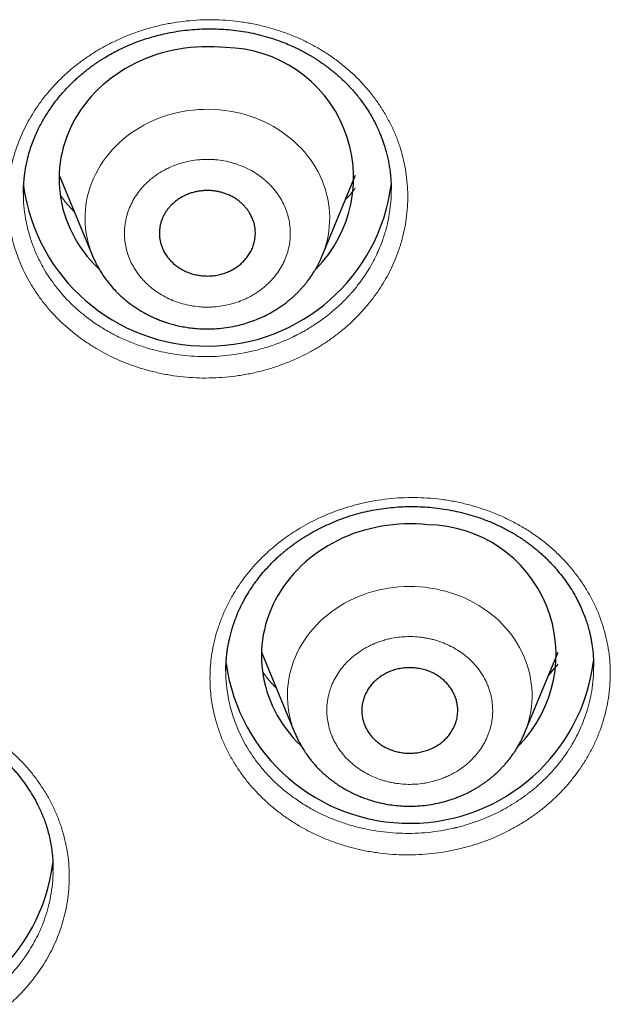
# Model space of a CAD drawing. Header units: millimetres. Extents: x 8 to 578, y 12 to 587.
# Tile 140 of 156: x 338 to 345, y 545 to 557. Entities that reach past the tile are written whole.
import ezdxf

# ---------------------------------------------------------------- set-up
doc = ezdxf.new("R2010")
doc.units = ezdxf.units.MM

msp = doc.modelspace()

# ---------------------------------------------------------------- linework, layer by layer
at = {"color": 7, "linetype": 'Continuous', "lineweight": 30}
for p, q in [((338.461, 555.055), (338.88, 554.043)), ((341.75, 554.043), (342.169, 555.055)), ((338.017, 554.825), (338.017, 554.838)), ((342.614, 554.874), (342.614, 554.871)), ((338.88, 554.043), (338.881, 554.041)), ((340.992, 549.087), (341.411, 548.075)), ((344.281, 548.075), (344.7, 549.087)), ((340.546, 548.85), (340.546, 548.855)), ((345.145, 548.916), (345.144, 548.906)), ((338.385, 546.375), (338.385, 546.368))]:
    msp.add_line(p, q, dxfattribs=at)
at = {"color": 252, "linetype": 'Continuous', "lineweight": 0}
msp.add_line((339.784, 554.079), (339.731, 554.209), dxfattribs=at)
at = {"color": 7, "linetype": 'Continuous', "lineweight": 30, "flags": 128}
for points in [[(340.541, 556.648), (340.469, 556.655), (340.396, 556.659), (340.323, 556.66), (340.25, 556.659), (340.178, 556.656), (340.105, 556.65), (340.033, 556.641), (339.961, 556.63), (339.89, 556.616), (339.82, 556.6), (339.75, 556.582), (339.681, 556.561), (339.613, 556.537), (339.546, 556.512), (339.48, 556.483), (339.416, 556.453), (339.353, 556.421), (339.292, 556.386), (339.232, 556.349), (339.173, 556.31), (339.117, 556.269), (339.062, 556.226), (339.009, 556.181), (338.959, 556.135), (338.91, 556.086), (338.864, 556.036), (338.82, 555.985), (338.778, 555.932), (338.738, 555.877), (338.701, 555.821), (338.666, 555.764), (338.634, 555.706), (338.605, 555.647), (338.578, 555.586), (338.554, 555.525), (338.532, 555.463), (338.514, 555.4), (338.498, 555.337), (338.485, 555.273), (338.474, 555.209), (338.467, 555.145), (338.462, 555.08), (338.461, 555.015), (338.462, 554.95), (338.466, 554.885), (338.473, 554.821), (338.482, 554.756), (338.495, 554.692), (338.51, 554.629), (338.528, 554.566), (338.549, 554.504), (338.573, 554.442), (338.599, 554.382), (338.628, 554.322), (338.659, 554.264), (338.693, 554.206), (338.73, 554.15), (338.769, 554.096), (338.81, 554.042), (338.854, 553.99), (338.9, 553.94), (338.948, 553.891), (338.961, 553.879)], [(343.072, 550.68), (342.999, 550.687), (342.927, 550.691), (342.854, 550.693), (342.781, 550.692), (342.708, 550.688), (342.636, 550.682), (342.564, 550.673), (342.492, 550.662), (342.421, 550.649), (342.35, 550.632), (342.28, 550.614), (342.211, 550.593), (342.143, 550.57), (342.077, 550.544), (342.011, 550.516), (341.947, 550.485), (341.884, 550.453), (341.822, 550.418), (341.762, 550.381), (341.704, 550.342), (341.647, 550.301), (341.593, 550.258), (341.54, 550.214), (341.489, 550.167), (341.441, 550.119), (341.394, 550.069), (341.35, 550.017), (341.308, 549.964), (341.269, 549.91), (341.232, 549.854), (341.197, 549.797), (341.165, 549.738), (341.135, 549.679), (341.109, 549.619), (341.084, 549.557), (341.063, 549.495), (341.044, 549.433), (341.028, 549.369), (341.015, 549.306), (341.005, 549.241), (340.997, 549.177), (340.993, 549.112), (340.991, 549.047), (340.992, 548.982), (340.996, 548.917), (341.003, 548.853), (341.013, 548.788), (341.025, 548.725), (341.041, 548.661), (341.059, 548.598), (341.079, 548.536), (341.103, 548.475), (341.129, 548.414), (341.158, 548.355), (341.19, 548.296), (341.224, 548.239), (341.26, 548.183), (341.299, 548.128), (341.341, 548.074), (341.384, 548.022), (341.43, 547.972), (341.479, 547.923), (341.491, 547.912)]]:
    msp.add_lwpolyline(points, dxfattribs=at)
at = {"color": 252, "linetype": 'Continuous', "lineweight": 0, "flags": 128}
for points in [[(341.75, 554.043), (341.759, 554.066), (341.78, 554.121), (341.797, 554.178), (341.812, 554.235), (341.824, 554.293), (341.834, 554.351), (341.84, 554.409), (341.844, 554.468), (341.845, 554.526), (341.843, 554.585), (341.838, 554.643), (341.83, 554.702), (341.82, 554.759), (341.807, 554.817), (341.791, 554.874), (341.772, 554.93), (341.75, 554.985), (341.726, 555.04), (341.7, 555.094), (341.67, 555.146), (341.639, 555.198), (341.604, 555.248), (341.568, 555.296), (341.529, 555.344), (341.488, 555.389), (341.444, 555.434), (341.399, 555.476), (341.352, 555.517), (341.302, 555.555), (341.251, 555.592), (341.198, 555.627), (341.144, 555.66), (341.088, 555.691), (341.03, 555.719), (340.971, 555.745), (340.911, 555.769), (340.85, 555.791), (340.788, 555.81), (340.725, 555.827), (340.661, 555.842), (340.597, 555.854), (340.532, 555.863), (340.466, 555.87), (340.401, 555.875), (340.335, 555.877), (340.269, 555.876), (340.203, 555.873), (340.138, 555.868), (340.073, 555.86), (340.008, 555.849), (339.944, 555.836), (339.88, 555.821), (339.818, 555.803), (339.756, 555.783), (339.695, 555.76), (339.636, 555.735), (339.577, 555.708), (339.52, 555.679), (339.465, 555.647), (339.411, 555.613), (339.359, 555.578), (339.308, 555.54), (339.26, 555.5), (339.213, 555.459), (339.169, 555.416), (339.126, 555.371), (339.086, 555.325), (339.048, 555.277), (339.012, 555.228), (338.979, 555.177), (338.948, 555.125), (338.92, 555.072), (338.894, 555.018), (338.871, 554.963), (338.851, 554.907), (338.833, 554.851), (338.818, 554.794), (338.806, 554.736), (338.797, 554.678), (338.791, 554.62), (338.787, 554.561), (338.786, 554.503), (338.788, 554.444), (338.793, 554.385), (338.8, 554.327), (338.811, 554.269), (338.824, 554.212), (338.84, 554.155), (338.859, 554.099), (338.88, 554.043), (338.88, 554.043)], [(344.281, 548.074), (344.298, 548.119), (344.317, 548.175), (344.334, 548.232), (344.348, 548.289), (344.359, 548.347), (344.367, 548.405), (344.372, 548.464), (344.375, 548.522), (344.375, 548.581), (344.372, 548.64), (344.366, 548.698), (344.357, 548.756), (344.346, 548.814), (344.331, 548.871), (344.314, 548.928), (344.294, 548.984), (344.272, 549.039), (344.247, 549.093), (344.219, 549.146), (344.189, 549.198), (344.156, 549.249), (344.121, 549.299), (344.084, 549.347), (344.044, 549.394), (344.002, 549.439), (343.958, 549.482), (343.912, 549.524), (343.863, 549.564), (343.813, 549.602), (343.761, 549.638), (343.708, 549.672), (343.653, 549.704), (343.596, 549.734), (343.538, 549.762), (343.479, 549.787), (343.418, 549.81), (343.357, 549.831), (343.294, 549.849), (343.231, 549.865), (343.167, 549.879), (343.102, 549.89), (343.037, 549.899), (342.972, 549.905), (342.906, 549.908), (342.84, 549.909), (342.774, 549.908), (342.709, 549.904), (342.643, 549.897), (342.578, 549.888), (342.514, 549.877), (342.45, 549.863), (342.387, 549.846), (342.324, 549.828), (342.263, 549.806), (342.203, 549.783), (342.144, 549.757), (342.086, 549.729), (342.029, 549.699), (341.975, 549.667), (341.921, 549.632), (341.87, 549.596), (341.82, 549.557), (341.772, 549.517), (341.726, 549.475), (341.682, 549.431), (341.641, 549.386), (341.601, 549.339), (341.564, 549.29), (341.53, 549.24), (341.497, 549.189), (341.468, 549.137), (341.44, 549.084), (341.416, 549.029), (341.394, 548.974), (341.374, 548.918), (341.358, 548.861), (341.344, 548.804), (341.333, 548.746), (341.325, 548.688), (341.319, 548.629), (341.317, 548.571), (341.317, 548.512), (341.32, 548.454), (341.326, 548.395), (341.335, 548.337), (341.346, 548.279), (341.36, 548.222), (341.36, 548.222)]]:
    msp.add_lwpolyline(points, dxfattribs=at)
at = {"color": 7, "linetype": 'Continuous', "lineweight": 30}
for centre, radius, start, end in [((340.521, 555.025), 1.623, 315.1103, 89.2946), ((340.315, 555.234), 2.319, 187.8506, 352.5716), ((343.052, 549.058), 1.623, 315.0746, 89.2948), ((342.845, 549.266), 2.318, 187.8969, 352.7978), ((336.086, 546.747), 2.318, 187.7279, 352.6173)]:
    msp.add_arc(centre, radius, start, end, dxfattribs=at)
at = {"color": 252, "linetype": 'Continuous', "lineweight": 0}
msp.add_arc((342.571, 548.556), 1.256, 195.3992, 202.5371, dxfattribs=at)
for points, knots in [([(342.537, 555.82), (342.561, 555.777), (342.61, 555.69), (342.671, 555.554), (342.722, 555.416), (342.763, 555.275), (342.793, 555.13), (342.813, 554.984), (342.822, 554.837), (342.821, 554.691), (342.809, 554.545), (342.786, 554.399), (342.753, 554.255), (342.711, 554.118), (342.662, 553.991), (342.609, 553.873), (342.549, 553.759), (342.482, 553.649), (342.408, 553.542), (342.327, 553.438), (342.24, 553.337), (342.146, 553.241), (342.046, 553.15), (341.942, 553.065), (341.833, 552.985), (341.72, 552.911), (341.602, 552.843), (341.472, 552.777), (341.331, 552.715), (341.178, 552.658), (341.023, 552.611), (340.865, 552.573), (340.705, 552.545), (340.543, 552.526), (340.379, 552.516), (340.215, 552.516), (340.053, 552.525), (339.891, 552.544), (339.731, 552.573), (339.581, 552.609), (339.441, 552.651), (339.311, 552.697), (339.184, 552.75), (339.06, 552.81), (338.941, 552.875), (338.826, 552.946), (338.71, 553.028), (338.593, 553.12), (338.478, 553.223), (338.371, 553.333), (338.273, 553.449), (338.183, 553.571), (338.105, 553.693), (338.04, 553.813), (337.985, 553.929), (337.938, 554.047), (337.899, 554.166), (337.867, 554.288), (337.843, 554.412), (337.826, 554.544), (337.817, 554.683), (337.819, 554.83), (337.831, 554.976), (337.854, 555.122), (337.887, 555.265), (337.929, 555.4), (337.977, 555.525), (338.03, 555.642), (338.09, 555.755), (338.157, 555.865), (338.231, 555.972), (338.312, 556.076), (338.4, 556.176), (338.493, 556.271), (338.591, 556.36), (338.694, 556.445), (338.803, 556.524), (338.917, 556.599), (339.036, 556.668), (339.167, 556.734), (339.307, 556.796), (339.458, 556.852), (339.613, 556.9), (339.771, 556.938), (339.933, 556.967), (340.097, 556.987), (340.262, 556.997), (340.425, 556.998), (340.588, 556.989), (340.749, 556.97), (340.91, 556.942), (341.069, 556.904), (341.224, 556.857), (341.376, 556.802), (341.522, 556.737), (341.662, 556.665), (341.797, 556.584), (341.926, 556.495), (342.049, 556.398), (342.164, 556.295), (342.27, 556.185), (342.368, 556.069), (342.458, 555.948), (342.51, 555.863), (342.537, 555.82)], [0, 0, 0, 0, 0.010435, 0.020812, 0.031167, 0.041536, 0.051956, 0.062465, 0.072897, 0.083266, 0.093611, 0.103978, 0.11441, 0.124955, 0.133987, 0.142933, 0.151824, 0.160691, 0.169565, 0.178478, 0.187461, 0.196567, 0.205566, 0.214486, 0.223357, 0.232209, 0.24107, 0.249968, 0.260551, 0.271013, 0.281396, 0.291738, 0.30208, 0.31246, 0.322955, 0.333364, 0.343727, 0.354082, 0.364469, 0.37493, 0.38381, 0.392714, 0.40167, 0.410654, 0.419574, 0.428475, 0.437388, 0.4479, 0.458306, 0.468661, 0.479023, 0.489449, 0.5, 0.509043, 0.517994, 0.526888, 0.535762, 0.544652, 0.553591, 0.562614, 0.572998, 0.583385, 0.593824, 0.604293, 0.614694, 0.625069, 0.634014, 0.642912, 0.651787, 0.660663, 0.669565, 0.678517, 0.687542, 0.696434, 0.705297, 0.714155, 0.723033, 0.731956, 0.740948, 0.750037, 0.76043, 0.770772, 0.781108, 0.791484, 0.801946, 0.81254, 0.823037, 0.833437, 0.843788, 0.854142, 0.864545, 0.875044, 0.885598, 0.896038, 0.906409, 0.916755, 0.927117, 0.937535, 0.948043, 0.958463, 0.968833, 0.979189, 0.989566, 1, 1, 1, 1]), ([(339.397, 553.898), (339.407, 553.881), (339.428, 553.847), (339.464, 553.799), (339.502, 553.752), (339.544, 553.708), (339.589, 553.666), (339.648, 553.619), (339.721, 553.568), (339.81, 553.518), (339.905, 553.476), (340.005, 553.444), (340.108, 553.42), (340.195, 553.408), (340.265, 553.403), (340.318, 553.402), (340.371, 553.404), (340.439, 553.409), (340.521, 553.42), (340.616, 553.441), (340.708, 553.47), (340.787, 553.503), (340.853, 553.536), (340.908, 553.568), (340.96, 553.602), (341.01, 553.64), (341.057, 553.68), (341.11, 553.732), (341.167, 553.797), (341.223, 553.877), (341.27, 553.961), (341.307, 554.05), (341.333, 554.142), (341.347, 554.22), (341.352, 554.282), (341.353, 554.329), (341.351, 554.376), (341.346, 554.437), (341.333, 554.51), (341.31, 554.594), (341.277, 554.677), (341.24, 554.747), (341.203, 554.806), (341.167, 554.855), (341.129, 554.901), (341.087, 554.945), (341.041, 554.987), (340.983, 555.035), (340.91, 555.086), (340.821, 555.136), (340.725, 555.177), (340.626, 555.21), (340.523, 555.234), (340.436, 555.246), (340.366, 555.25), (340.313, 555.251), (340.26, 555.25), (340.192, 555.245), (340.11, 555.234), (340.015, 555.213), (339.923, 555.184), (339.844, 555.151), (339.777, 555.117), (339.723, 555.086), (339.671, 555.051), (339.621, 555.014), (339.574, 554.974), (339.521, 554.922), (339.464, 554.857), (339.407, 554.777), (339.361, 554.692), (339.324, 554.603), (339.297, 554.512), (339.284, 554.434), (339.279, 554.372), (339.278, 554.325), (339.279, 554.277), (339.285, 554.217), (339.297, 554.143), (339.321, 554.059), (339.353, 553.977), (339.382, 553.925), (339.397, 553.898)], [0, 0, 0, 0, 0.010056, 0.020036, 0.029981, 0.03993, 0.049924, 0.060002, 0.076307, 0.09246, 0.108634, 0.125, 0.141305, 0.157458, 0.165534, 0.173637, 0.181788, 0.190009, 0.205043, 0.219963, 0.234904, 0.249999, 0.260044, 0.270017, 0.27996, 0.289912, 0.299912, 0.310002, 0.326307, 0.34246, 0.358634, 0.375, 0.391305, 0.407458, 0.415534, 0.423637, 0.431788, 0.440009, 0.455043, 0.469963, 0.484904, 0.499999, 0.510044, 0.520017, 0.52996, 0.539912, 0.549912, 0.560002, 0.576307, 0.59246, 0.608634, 0.625, 0.641305, 0.657458, 0.665534, 0.673637, 0.681788, 0.690009, 0.705043, 0.719963, 0.734904, 0.749999, 0.760044, 0.770017, 0.77996, 0.789912, 0.799912, 0.810002, 0.826307, 0.84246, 0.858634, 0.875, 0.891305, 0.907458, 0.915534, 0.923637, 0.931788, 0.940009, 0.955059, 0.969984, 0.98492, 1, 1, 1, 1]), ([(342.614, 554.871), (342.615, 554.856), (342.616, 554.794), (342.608, 554.691), (342.591, 554.564), (342.573, 554.473), (342.558, 554.412), (342.55, 554.38), (342.541, 554.349), (342.531, 554.317), (342.521, 554.285), (342.505, 554.235), (342.478, 554.166), (342.439, 554.075), (342.392, 553.978), (342.337, 553.881), (342.275, 553.785), (342.225, 553.715), (342.188, 553.667), (342.168, 553.642), (342.147, 553.617), (342.126, 553.592), (342.104, 553.567), (342.06, 553.518), (341.994, 553.451), (341.905, 553.37), (341.819, 553.299), (341.738, 553.238), (341.663, 553.187), (341.595, 553.144), (341.536, 553.109), (341.478, 553.077), (341.438, 553.057), (341.413, 553.044), (341.407, 553.041), (341.4, 553.038), (341.394, 553.035), (341.388, 553.032), (341.336, 553.007), (341.237, 552.963), (341.086, 552.908), (340.933, 552.864), (340.778, 552.829), (340.621, 552.804), (340.464, 552.788), (340.308, 552.783), (340.152, 552.787), (339.999, 552.8), (339.848, 552.822), (339.7, 552.853), (339.546, 552.895), (339.388, 552.949), (339.227, 553.018), (339.075, 553.097), (338.93, 553.186), (338.803, 553.278), (338.691, 553.371), (338.593, 553.463), (338.502, 553.56), (338.419, 553.661), (338.343, 553.765), (338.269, 553.883), (338.199, 554.016), (338.135, 554.164), (338.084, 554.316), (338.047, 554.473), (338.024, 554.632), (338.014, 554.749), (338.016, 554.814), (338.017, 554.825)], [0, 0, 0, 0, 0.0070023, 0.0287925, 0.0473957, 0.0662713, 0.0712607, 0.0762687, 0.0812955, 0.0863409, 0.091405, 0.0964879, 0.1102742, 0.1252705, 0.1414768, 0.158893, 0.1752206, 0.1924851, 0.1971621, 0.2019035, 0.2067091, 0.2115791, 0.2165133, 0.2215118, 0.2403328, 0.25775, 0.2737631, 0.2883722, 0.3015771, 0.3126349, 0.3224694, 0.3310806, 0.340574, 0.3416593, 0.3427082, 0.3437204, 0.3446961, 0.3456353, 0.3465378, 0.369068, 0.3914515, 0.4136884, 0.4357788, 0.4577226, 0.4795199, 0.5011706, 0.5226749, 0.5440326, 0.565244, 0.5863088, 0.6072273, 0.6321342, 0.6568304, 0.681316, 0.7055908, 0.729655, 0.7495491, 0.769297, 0.7888986, 0.8083541, 0.8276633, 0.8468265, 0.8713286, 0.8959069, 0.9205614, 0.9452921, 0.9700992, 0.9949826, 1, 1, 1, 1]), ([(342.041, 554.745), (342.051, 554.756), (342.096, 554.802), (342.135, 554.853), (342.165, 554.893)], [0, 0, 0, 0, 0.217301, 1, 1, 1, 1]), ([(338.476, 554.804), (338.515, 554.751), (338.568, 554.678), (338.633, 554.614), (338.651, 554.596)], [0, 0, 0, 0, 0.724152, 1, 1, 1, 1]), ([(345.281, 549.349), (345.293, 549.301), (345.317, 549.206), (345.34, 549.062), (345.352, 548.917), (345.354, 548.771), (345.345, 548.624), (345.325, 548.478), (345.295, 548.333), (345.255, 548.191), (345.204, 548.052), (345.144, 547.915), (345.072, 547.782), (344.995, 547.659), (344.914, 547.545), (344.831, 547.442), (344.743, 547.344), (344.648, 547.251), (344.548, 547.163), (344.443, 547.08), (344.331, 547.001), (344.214, 546.927), (344.093, 546.86), (343.97, 546.799), (343.843, 546.745), (343.714, 546.698), (343.581, 546.657), (343.438, 546.62), (343.285, 546.59), (343.122, 546.567), (342.959, 546.555), (342.796, 546.552), (342.633, 546.558), (342.471, 546.574), (342.31, 546.599), (342.151, 546.634), (341.996, 546.678), (341.845, 546.731), (341.697, 546.793), (341.561, 546.86), (341.437, 546.93), (341.323, 547.003), (341.214, 547.082), (341.11, 547.166), (341.012, 547.254), (340.92, 547.348), (340.829, 547.452), (340.74, 547.566), (340.656, 547.691), (340.582, 547.821), (340.518, 547.954), (340.463, 548.092), (340.421, 548.227), (340.389, 548.357), (340.367, 548.482), (340.353, 548.606), (340.347, 548.73), (340.349, 548.855), (340.359, 548.981), (340.378, 549.113), (340.407, 549.25), (340.447, 549.392), (340.499, 549.531), (340.56, 549.668), (340.631, 549.8), (340.707, 549.922), (340.787, 550.033), (340.87, 550.135), (340.958, 550.232), (341.052, 550.325), (341.153, 550.413), (341.259, 550.497), (341.37, 550.575), (341.486, 550.647), (341.605, 550.713), (341.727, 550.773), (341.854, 550.828), (341.984, 550.875), (342.118, 550.917), (342.262, 550.954), (342.415, 550.984), (342.576, 551.007), (342.739, 551.02), (342.902, 551.023), (343.066, 551.017), (343.231, 551.001), (343.393, 550.976), (343.552, 550.942), (343.707, 550.898), (343.858, 550.846), (344.006, 550.784), (344.149, 550.714), (344.288, 550.635), (344.419, 550.549), (344.543, 550.456), (344.66, 550.355), (344.768, 550.248), (344.87, 550.134), (344.963, 550.014), (345.046, 549.889), (345.12, 549.76), (345.184, 549.627), (345.239, 549.49), (345.267, 549.396), (345.281, 549.349)], [0, 0, 0, 0, 0.010435, 0.020813, 0.031168, 0.041536, 0.051956, 0.062465, 0.072902, 0.083272, 0.093618, 0.103983, 0.114413, 0.124955, 0.133994, 0.142945, 0.151838, 0.160704, 0.169576, 0.178484, 0.187461, 0.196572, 0.205573, 0.214495, 0.223366, 0.232216, 0.241074, 0.249968, 0.260549, 0.27101, 0.281392, 0.291735, 0.302078, 0.31246, 0.322948, 0.333353, 0.343714, 0.35407, 0.364461, 0.37493, 0.383807, 0.39271, 0.401668, 0.410653, 0.419572, 0.428473, 0.437389, 0.4479, 0.458306, 0.46866, 0.479021, 0.489448, 0.5, 0.509042, 0.517992, 0.526887, 0.535762, 0.544652, 0.553592, 0.562614, 0.572996, 0.583384, 0.593824, 0.60429, 0.614691, 0.625069, 0.634007, 0.642901, 0.651774, 0.660651, 0.669556, 0.678512, 0.687542, 0.696432, 0.705294, 0.714152, 0.72303, 0.731953, 0.740947, 0.750037, 0.760435, 0.77078, 0.781117, 0.791492, 0.801951, 0.81254, 0.823044, 0.833448, 0.843801, 0.854154, 0.864553, 0.875044, 0.885601, 0.896044, 0.906416, 0.916762, 0.927122, 0.937535, 0.948043, 0.958464, 0.968834, 0.97919, 0.989567, 1, 1, 1, 1]), ([(341.839, 548.139), (341.844, 548.12), (341.855, 548.083), (341.877, 548.028), (341.902, 547.975), (341.931, 547.923), (341.964, 547.872), (342.007, 547.814), (342.064, 547.749), (342.138, 547.681), (342.219, 547.621), (342.307, 547.568), (342.401, 547.523), (342.482, 547.493), (342.549, 547.473), (342.6, 547.461), (342.652, 547.451), (342.719, 547.441), (342.802, 547.434), (342.9, 547.435), (342.997, 547.443), (343.082, 547.458), (343.156, 547.477), (343.217, 547.496), (343.277, 547.518), (343.335, 547.544), (343.392, 547.573), (343.458, 547.612), (343.531, 547.663), (343.607, 547.728), (343.675, 547.801), (343.734, 547.879), (343.785, 547.962), (343.818, 548.035), (343.84, 548.094), (343.854, 548.14), (343.865, 548.186), (343.876, 548.246), (343.884, 548.32), (343.883, 548.407), (343.873, 548.494), (343.857, 548.57), (343.836, 548.635), (343.815, 548.69), (343.79, 548.743), (343.761, 548.795), (343.728, 548.846), (343.685, 548.904), (343.627, 548.969), (343.554, 549.037), (343.472, 549.097), (343.384, 549.15), (343.291, 549.195), (343.21, 549.226), (343.143, 549.245), (343.092, 549.257), (343.04, 549.267), (342.973, 549.277), (342.89, 549.284), (342.792, 549.283), (342.695, 549.275), (342.609, 549.26), (342.536, 549.241), (342.474, 549.222), (342.415, 549.2), (342.356, 549.174), (342.3, 549.145), (342.234, 549.106), (342.161, 549.055), (342.085, 548.99), (342.017, 548.917), (341.958, 548.839), (341.907, 548.756), (341.873, 548.683), (341.852, 548.624), (341.838, 548.578), (341.827, 548.532), (341.816, 548.472), (341.808, 548.398), (341.809, 548.311), (341.818, 548.224), (341.832, 548.168), (341.839, 548.139)], [0, 0, 0, 0, 0.010056, 0.020036, 0.029981, 0.03993, 0.049924, 0.060002, 0.076307, 0.09246, 0.108634, 0.125, 0.141305, 0.157458, 0.165534, 0.173637, 0.181788, 0.190009, 0.205043, 0.219963, 0.234904, 0.249999, 0.260044, 0.270017, 0.27996, 0.289912, 0.299912, 0.310002, 0.326307, 0.34246, 0.358634, 0.375, 0.391305, 0.407458, 0.415534, 0.423637, 0.431788, 0.440009, 0.455043, 0.469963, 0.484904, 0.499999, 0.510044, 0.520017, 0.52996, 0.539912, 0.549912, 0.560002, 0.576307, 0.59246, 0.608634, 0.625, 0.641305, 0.657458, 0.665534, 0.673637, 0.681788, 0.690009, 0.705043, 0.719963, 0.734904, 0.749999, 0.760044, 0.770017, 0.77996, 0.789912, 0.799912, 0.810002, 0.826307, 0.84246, 0.858634, 0.875, 0.891305, 0.907458, 0.915534, 0.923637, 0.931788, 0.940009, 0.955059, 0.969984, 0.98492, 1, 1, 1, 1]), ([(344.58, 548.798), (344.595, 548.814), (344.627, 548.85), (344.665, 548.896), (344.689, 548.926), (344.696, 548.936)], [0, 0, 0, 0, 0.363655, 0.786497, 1, 1, 1, 1]), ([(345.144, 548.906), (345.144, 548.87), (345.144, 548.781), (345.129, 548.646), (345.103, 548.503), (345.068, 548.368), (345.024, 548.24), (344.974, 548.12), (344.932, 548.035), (344.901, 547.979), (344.885, 547.95), (344.868, 547.921), (344.85, 547.892), (344.832, 547.864), (344.802, 547.819), (344.759, 547.757), (344.696, 547.677), (344.624, 547.593), (344.546, 547.511), (344.461, 547.43), (344.393, 547.373), (344.345, 547.335), (344.319, 547.315), (344.292, 547.295), (344.264, 547.275), (344.236, 547.255), (344.181, 547.217), (344.099, 547.166), (343.991, 547.106), (343.889, 547.056), (343.794, 547.014), (343.708, 546.98), (343.631, 546.953), (343.564, 546.932), (343.5, 546.913), (343.455, 546.901), (343.428, 546.895), (343.421, 546.893), (343.414, 546.891), (343.407, 546.89), (343.401, 546.888), (343.344, 546.875), (343.235, 546.854), (343.075, 546.832), (342.915, 546.822), (342.755, 546.821), (342.597, 546.83), (342.441, 546.848), (342.288, 546.876), (342.138, 546.913), (341.993, 546.959), (341.853, 547.012), (341.717, 547.074), (341.58, 547.147), (341.441, 547.234), (341.304, 547.335), (341.177, 547.444), (341.061, 547.561), (340.962, 547.678), (340.878, 547.792), (340.808, 547.902), (340.746, 548.016), (340.693, 548.131), (340.647, 548.249), (340.607, 548.379), (340.573, 548.524), (340.553, 548.682), (340.544, 548.791), (340.546, 548.847), (340.546, 548.85)], [0, 0, 0, 0, 0.0167969, 0.0415274, 0.0625625, 0.0839838, 0.1057914, 0.1244094, 0.1433001, 0.1482934, 0.1533054, 0.1583362, 0.1633856, 0.1684538, 0.1735407, 0.187338, 0.2023462, 0.2185654, 0.2359955, 0.252336, 0.2696143, 0.2742951, 0.2790402, 0.2838496, 0.2887235, 0.2936616, 0.2986641, 0.3175001, 0.3349311, 0.350957, 0.3655777, 0.3787932, 0.3898597, 0.3997021, 0.4083201, 0.417821, 0.4189073, 0.4199569, 0.42097, 0.4219464, 0.4228863, 0.4237896, 0.4463377, 0.468739, 0.4909937, 0.5131016, 0.5350629, 0.5568775, 0.5785455, 0.6000668, 0.6214416, 0.6426698, 0.6637514, 0.6846865, 0.7096133, 0.7343292, 0.7588342, 0.7831284, 0.8072117, 0.8271217, 0.8468852, 0.8665025, 0.8859734, 0.905298, 0.9244764, 0.9491664, 0.9739129, 0.998716, 1, 1, 1, 1]), ([(341.005, 548.845), (341.028, 548.812), (341.079, 548.738), (341.143, 548.673), (341.179, 548.637)], [0, 0, 0, 0, 0.441731, 1, 1, 1, 1]), ([(338.542, 546.703), (338.552, 546.655), (338.571, 546.559), (338.586, 546.413), (338.591, 546.267), (338.584, 546.12), (338.567, 545.974), (338.54, 545.836), (338.506, 545.707), (338.467, 545.586), (338.42, 545.469), (338.366, 545.354), (338.304, 545.241), (338.235, 545.132), (338.159, 545.026), (338.077, 544.923), (337.988, 544.824), (337.894, 544.731), (337.795, 544.643), (337.69, 544.561), (337.58, 544.484), (337.465, 544.411), (337.344, 544.344), (337.22, 544.283), (337.093, 544.229), (336.963, 544.182), (336.832, 544.141), (336.698, 544.107), (336.561, 544.08), (336.421, 544.059), (336.28, 544.045), (336.14, 544.038), (336, 544.039), (335.862, 544.046), (335.724, 544.06), (335.578, 544.083), (335.426, 544.115), (335.269, 544.157), (335.116, 544.209), (334.969, 544.269), (334.825, 544.338), (334.694, 544.412), (334.574, 544.488), (334.465, 544.566), (334.36, 544.65), (334.261, 544.739), (334.168, 544.832), (334.081, 544.93), (333.996, 545.038), (333.914, 545.156), (333.837, 545.285), (333.771, 545.418), (333.714, 545.554), (333.667, 545.694), (333.633, 545.83), (333.608, 545.962), (333.593, 546.086), (333.586, 546.211), (333.587, 546.335), (333.596, 546.46), (333.612, 546.584), (333.638, 546.715), (333.674, 546.85), (333.723, 546.99), (333.782, 547.126), (333.85, 547.259), (333.928, 547.388), (334.011, 547.505), (334.096, 547.612), (334.184, 547.709), (334.277, 547.802), (334.376, 547.89), (334.481, 547.973), (334.592, 548.051), (334.708, 548.124), (334.827, 548.19), (334.948, 548.25), (335.074, 548.304), (335.203, 548.352), (335.336, 548.393), (335.472, 548.428), (335.611, 548.456), (335.75, 548.477), (335.888, 548.491), (336.027, 548.498), (336.167, 548.498), (336.307, 548.491), (336.447, 548.477), (336.595, 548.454), (336.747, 548.423), (336.903, 548.38), (337.056, 548.329), (337.204, 548.269), (337.348, 548.2), (337.488, 548.122), (337.621, 548.037), (337.747, 547.944), (337.866, 547.845), (337.977, 547.739), (338.08, 547.626), (338.175, 547.507), (338.261, 547.383), (338.338, 547.254), (338.404, 547.122), (338.461, 546.985), (338.508, 546.846), (338.531, 546.751), (338.542, 546.703)], [0, 0, 0, 0, 0.010509, 0.020953, 0.031365, 0.04178, 0.052231, 0.062755, 0.071755, 0.080688, 0.089578, 0.098452, 0.107334, 0.116251, 0.125229, 0.134309, 0.143289, 0.152198, 0.161065, 0.169921, 0.178795, 0.187715, 0.196861, 0.205884, 0.214815, 0.223683, 0.232518, 0.241348, 0.250201, 0.259325, 0.268337, 0.277265, 0.286136, 0.294978, 0.303816, 0.312676, 0.323221, 0.333653, 0.344015, 0.354352, 0.364707, 0.375126, 0.384018, 0.392921, 0.401866, 0.410846, 0.419769, 0.428663, 0.437565, 0.448098, 0.458509, 0.468856, 0.479204, 0.489617, 0.500158, 0.509187, 0.518123, 0.527006, 0.535872, 0.544761, 0.553709, 0.562751, 0.573112, 0.583495, 0.593952, 0.604389, 0.614785, 0.625186, 0.634065, 0.642916, 0.651763, 0.660633, 0.669551, 0.678545, 0.68764, 0.696486, 0.705315, 0.714153, 0.723024, 0.731957, 0.740978, 0.750116, 0.759004, 0.767857, 0.776704, 0.785574, 0.794494, 0.803494, 0.812602, 0.823053, 0.83343, 0.843779, 0.854142, 0.864563, 0.875085, 0.885572, 0.895979, 0.906343, 0.916703, 0.927096, 0.937554, 0.948025, 0.958427, 0.968793, 0.979156, 0.989548, 1, 1, 1, 1]), ([(338.385, 546.368), (338.385, 546.349), (338.387, 546.278), (338.375, 546.154), (338.352, 546.004), (338.317, 545.864), (338.275, 545.731), (338.224, 545.607), (338.167, 545.491), (338.109, 545.388), (338.064, 545.319), (338.038, 545.281), (338.031, 545.271), (338.023, 545.261), (338.016, 545.25), (338.009, 545.24), (338.001, 545.23), (337.992, 545.218), (337.978, 545.2), (337.956, 545.172), (337.924, 545.132), (337.878, 545.079), (337.818, 545.015), (337.745, 544.943), (337.66, 544.868), (337.566, 544.793), (337.464, 544.72), (337.347, 544.646), (337.227, 544.58), (337.106, 544.523), (336.988, 544.474), (336.876, 544.434), (336.772, 544.403), (336.703, 544.385), (336.655, 544.373), (336.63, 544.368), (336.604, 544.362), (336.578, 544.357), (336.552, 544.352), (336.48, 544.339), (336.362, 544.322), (336.197, 544.309), (336.033, 544.307), (335.87, 544.314), (335.71, 544.332), (335.554, 544.36), (335.401, 544.397), (335.253, 544.443), (335.11, 544.497), (334.972, 544.559), (334.841, 544.629), (334.709, 544.71), (334.576, 544.804), (334.447, 544.912), (334.328, 545.028), (334.221, 545.149), (334.138, 545.261), (334.073, 545.359), (334.024, 545.442), (333.98, 545.526), (333.941, 545.612), (333.906, 545.698), (333.875, 545.785), (333.849, 545.872), (333.822, 545.982), (333.8, 546.117), (333.786, 546.246), (333.788, 546.324), (333.788, 546.347)], [0, 0, 0, 0, 0.008873, 0.033171, 0.057942, 0.078948, 0.100282, 0.121946, 0.140398, 0.159083, 0.175717, 0.177596, 0.179477, 0.18136, 0.183245, 0.185133, 0.187023, 0.188915, 0.192073, 0.196896, 0.20488, 0.21526, 0.228037, 0.24321, 0.260779, 0.277251, 0.295386, 0.315185, 0.336647, 0.353759, 0.371798, 0.390765, 0.403792, 0.417223, 0.420808, 0.42442, 0.428061, 0.431729, 0.435424, 0.439148, 0.462248, 0.485153, 0.507863, 0.530377, 0.552695, 0.574817, 0.596745, 0.618476, 0.640012, 0.661352, 0.682497, 0.703446, 0.728325, 0.752923, 0.777239, 0.801273, 0.825026, 0.83973, 0.854324, 0.868809, 0.883183, 0.897448, 0.911602, 0.925646, 0.939581, 0.964046, 0.98926, 1, 1, 1, 1])]:
    msp.add_open_spline(points, degree=3, knots=knots, dxfattribs=at)
at = {"color": 7, "linetype": 'Continuous', "lineweight": 30}
for points, knots in [([(338.017, 554.826), (338.017, 554.84), (338.017, 554.869), (338.018, 554.918), (338.022, 554.974), (338.028, 555.036), (338.037, 555.104), (338.049, 555.177), (338.067, 555.258), (338.09, 555.346), (338.12, 555.436), (338.152, 555.52), (338.186, 555.598), (338.221, 555.669), (338.257, 555.735), (338.295, 555.799), (338.337, 555.864), (338.384, 555.932), (338.435, 555.999), (338.491, 556.067), (338.552, 556.135), (338.608, 556.193), (338.659, 556.242), (338.702, 556.281), (338.744, 556.317), (338.784, 556.349), (338.821, 556.379), (338.854, 556.404), (338.881, 556.423), (338.902, 556.438), (338.918, 556.45), (338.936, 556.462), (338.958, 556.477), (338.987, 556.496), (339.031, 556.523), (339.09, 556.559), (339.166, 556.6), (339.25, 556.642), (339.341, 556.683), (339.435, 556.72), (339.53, 556.753), (339.626, 556.783), (339.724, 556.809), (339.829, 556.832), (339.943, 556.853), (340.065, 556.869), (340.187, 556.879), (340.308, 556.884), (340.429, 556.883), (340.55, 556.877), (340.673, 556.865), (340.796, 556.846), (340.919, 556.822), (341.042, 556.79), (341.164, 556.752), (341.272, 556.712), (341.365, 556.673), (341.439, 556.638), (341.504, 556.605), (341.561, 556.574), (341.61, 556.545), (341.646, 556.523), (341.672, 556.507), (341.689, 556.496), (341.706, 556.485), (341.726, 556.471), (341.752, 556.454), (341.782, 556.432), (341.818, 556.406), (341.858, 556.375), (341.903, 556.338), (341.952, 556.296), (342.003, 556.249), (342.054, 556.201), (342.105, 556.147), (342.155, 556.091), (342.203, 556.033), (342.247, 555.976), (342.286, 555.92), (342.321, 555.868), (342.351, 555.82), (342.377, 555.775), (342.4, 555.731), (342.421, 555.69), (342.438, 555.654), (342.454, 555.621), (342.47, 555.584), (342.486, 555.544), (342.503, 555.5), (342.519, 555.453), (342.536, 555.401), (342.552, 555.342), (342.568, 555.278), (342.582, 555.213), (342.593, 555.149), (342.601, 555.09), (342.607, 555.032), (342.611, 554.975), (342.613, 554.921), (342.614, 554.888), (342.614, 554.873)], [0, 0, 0, 0, 0.006999, 0.01499, 0.023977, 0.033967, 0.044966, 0.056878, 0.068631, 0.084331, 0.099151, 0.113047, 0.126001, 0.138022, 0.149114, 0.160005, 0.171579, 0.183839, 0.196785, 0.209487, 0.222788, 0.236686, 0.245156, 0.253811, 0.261918, 0.26913, 0.276262, 0.282232, 0.287039, 0.290684, 0.293174, 0.295844, 0.299738, 0.304851, 0.310654, 0.321834, 0.334063, 0.347344, 0.361679, 0.375608, 0.389748, 0.403787, 0.417723, 0.431556, 0.448698, 0.465673, 0.482475, 0.4991, 0.515659, 0.532436, 0.54944, 0.56667, 0.584125, 0.601807, 0.619714, 0.637828, 0.650621, 0.662235, 0.672671, 0.68193, 0.690011, 0.696894, 0.700275, 0.703119, 0.70574, 0.709235, 0.7137, 0.719134, 0.725537, 0.73291, 0.741414, 0.750925, 0.761428, 0.771963, 0.781972, 0.79428, 0.805685, 0.816185, 0.827018, 0.836681, 0.845188, 0.853143, 0.860864, 0.86832, 0.874086, 0.879336, 0.885274, 0.892617, 0.899368, 0.906983, 0.91546, 0.924798, 0.935189, 0.945959, 0.956002, 0.965285, 0.973808, 0.983827, 0.992555, 1, 1, 1, 1]), ([(340.847, 554.575), (340.839, 554.588), (340.823, 554.614), (340.794, 554.65), (340.761, 554.685), (340.726, 554.718), (340.688, 554.747), (340.647, 554.773), (340.603, 554.797), (340.557, 554.817), (340.511, 554.833), (340.462, 554.846), (340.412, 554.855), (340.362, 554.86), (340.311, 554.862), (340.261, 554.86), (340.211, 554.854), (340.161, 554.844), (340.113, 554.831), (340.066, 554.814), (340.021, 554.793), (339.978, 554.769), (339.937, 554.743), (339.899, 554.713), (339.864, 554.68), (339.832, 554.645), (339.804, 554.608), (339.779, 554.568), (339.758, 554.527), (339.741, 554.484), (339.728, 554.441), (339.72, 554.397), (339.715, 554.352), (339.715, 554.306), (339.719, 554.261), (339.727, 554.217), (339.74, 554.173), (339.758, 554.126), (339.775, 554.096), (339.784, 554.079)], [0, 0, 0, 0, 0.0264627, 0.0529254, 0.080157, 0.1073885, 0.1338512, 0.1603139, 0.1875454, 0.214777, 0.2412397, 0.2677024, 0.2949339, 0.3221655, 0.3486282, 0.3750909, 0.4023224, 0.4295539, 0.4560167, 0.4824794, 0.5097109, 0.5369424, 0.5634051, 0.5898679, 0.6170994, 0.6443309, 0.6707936, 0.6972563, 0.7244879, 0.7517194, 0.7781821, 0.8046448, 0.8318763, 0.8591079, 0.8855706, 0.9120333, 0.9392648, 0.9664964, 1, 1, 1, 1]), ([(339.784, 554.079), (339.795, 554.062), (339.817, 554.027), (339.858, 553.979), (339.905, 553.935), (339.957, 553.897), (340.013, 553.864), (340.073, 553.836), (340.137, 553.815), (340.202, 553.801), (340.269, 553.793), (340.337, 553.791), (340.404, 553.797), (340.47, 553.809), (340.535, 553.828), (340.596, 553.853), (340.654, 553.884), (340.708, 553.921), (340.756, 553.963), (340.799, 554.009), (340.836, 554.059), (340.867, 554.113), (340.89, 554.17), (340.906, 554.228), (340.915, 554.288), (340.916, 554.348), (340.91, 554.408), (340.896, 554.467), (340.875, 554.523), (340.856, 554.558), (340.847, 554.575)], [0, 0, 0, 0, 0.0357578, 0.0716297, 0.1073875, 0.1431453, 0.1790171, 0.214775, 0.2505328, 0.2864046, 0.3221624, 0.3579202, 0.3937921, 0.4295499, 0.4653077, 0.5011796, 0.5369374, 0.5726952, 0.608567, 0.6443249, 0.6800827, 0.7159545, 0.7517123, 0.7874701, 0.823342, 0.8590998, 0.8948576, 0.9307295, 0.9664873, 1, 1, 1, 1]), ([(338.88, 554.043), (338.892, 554.017), (338.913, 553.969), (338.947, 553.903), (338.982, 553.844), (339.019, 553.788), (339.062, 553.729), (339.111, 553.667), (339.157, 553.616), (339.195, 553.578), (339.221, 553.553), (339.242, 553.534), (339.258, 553.52), (339.268, 553.511), (339.277, 553.503), (339.29, 553.492), (339.308, 553.477), (339.34, 553.452), (339.384, 553.42), (339.436, 553.385), (339.485, 553.354), (339.533, 553.327), (339.578, 553.304), (339.62, 553.283), (339.656, 553.267), (339.688, 553.253), (339.719, 553.241), (339.751, 553.229), (339.787, 553.216), (339.835, 553.201), (339.896, 553.183), (339.971, 553.165), (340.049, 553.151), (340.131, 553.139), (340.223, 553.132), (340.324, 553.129), (340.436, 553.133), (340.551, 553.145), (340.66, 553.165), (340.763, 553.19), (340.86, 553.221), (340.957, 553.258), (341.054, 553.303), (341.134, 553.347), (341.2, 553.388), (341.25, 553.422), (341.291, 553.452), (341.321, 553.476), (341.338, 553.49), (341.353, 553.503), (341.37, 553.517), (341.392, 553.537), (341.419, 553.562), (341.447, 553.589), (341.473, 553.616), (341.498, 553.644), (341.523, 553.671), (341.546, 553.699), (341.567, 553.727), (341.586, 553.751), (341.602, 553.774), (341.618, 553.797), (341.635, 553.822), (341.653, 553.851), (341.672, 553.883), (341.691, 553.917), (341.709, 553.952), (341.725, 553.985), (341.738, 554.014), (341.746, 554.034), (341.75, 554.043)], [0, 0, 0, 0, 0.023221, 0.043907, 0.062184, 0.080674, 0.101577, 0.124055, 0.14808, 0.160022, 0.170046, 0.178154, 0.184348, 0.187263, 0.189973, 0.194559, 0.20122, 0.209761, 0.228688, 0.24614, 0.262125, 0.276648, 0.291376, 0.304209, 0.315151, 0.324235, 0.333026, 0.342475, 0.352789, 0.364002, 0.383813, 0.405142, 0.427039, 0.449501, 0.472528, 0.502102, 0.532556, 0.56395, 0.596479, 0.62336, 0.651028, 0.679505, 0.708815, 0.739122, 0.755537, 0.772356, 0.789526, 0.798051, 0.804149, 0.808598, 0.814243, 0.822869, 0.833512, 0.844538, 0.855215, 0.865541, 0.875514, 0.886389, 0.89629, 0.905043, 0.912644, 0.919965, 0.929112, 0.93848, 0.949261, 0.961295, 0.972676, 0.982882, 0.991965, 1, 1, 1, 1]), ([(340.547, 548.85), (340.547, 548.857), (340.547, 548.874), (340.547, 548.904), (340.549, 548.941), (340.551, 548.986), (340.556, 549.037), (340.562, 549.093), (340.571, 549.152), (340.582, 549.21), (340.595, 549.27), (340.611, 549.333), (340.629, 549.396), (340.649, 549.455), (340.669, 549.51), (340.688, 549.558), (340.705, 549.599), (340.721, 549.633), (340.736, 549.665), (340.754, 549.701), (340.777, 549.744), (340.804, 549.793), (340.836, 549.845), (340.87, 549.898), (340.913, 549.96), (340.966, 550.03), (341.03, 550.107), (341.099, 550.181), (341.167, 550.249), (341.223, 550.3), (341.265, 550.336), (341.294, 550.36), (341.323, 550.383), (341.349, 550.403), (341.373, 550.422), (341.393, 550.436), (341.408, 550.447), (341.419, 550.455), (341.43, 550.462), (341.442, 550.471), (341.462, 550.484), (341.49, 550.503), (341.529, 550.528), (341.577, 550.558), (341.633, 550.59), (341.694, 550.624), (341.759, 550.656), (341.84, 550.694), (341.939, 550.736), (342.055, 550.778), (342.172, 550.815), (342.289, 550.845), (342.406, 550.869), (342.523, 550.887), (342.641, 550.9), (342.76, 550.908), (342.881, 550.91), (343.002, 550.907), (343.125, 550.898), (343.247, 550.883), (343.37, 550.862), (343.491, 550.836), (343.609, 550.804), (343.71, 550.772), (343.794, 550.741), (343.862, 550.714), (343.928, 550.685), (343.991, 550.655), (344.053, 550.624), (344.111, 550.591), (344.162, 550.562), (344.202, 550.536), (344.232, 550.517), (344.255, 550.502), (344.273, 550.489), (344.29, 550.477), (344.311, 550.463), (344.339, 550.442), (344.374, 550.416), (344.414, 550.384), (344.456, 550.348), (344.5, 550.31), (344.545, 550.268), (344.59, 550.223), (344.642, 550.168), (344.701, 550.101), (344.766, 550.02), (344.828, 549.934), (344.884, 549.845), (344.934, 549.757), (344.976, 549.672), (345.012, 549.59), (345.042, 549.512), (345.067, 549.438), (345.084, 549.377), (345.097, 549.326), (345.107, 549.282), (345.116, 549.234), (345.125, 549.181), (345.133, 549.122), (345.139, 549.058), (345.144, 548.988), (345.144, 548.94), (345.145, 548.915)], [0, 0, 0, 0, 0.0039712, 0.0089712, 0.015013, 0.0221044, 0.0302505, 0.0392811, 0.0487737, 0.0579063, 0.0666723, 0.0775096, 0.0877291, 0.0973308, 0.1063146, 0.1144331, 0.1212373, 0.1267158, 0.1315257, 0.1376625, 0.1452674, 0.1541247, 0.1634032, 0.1730263, 0.1829842, 0.1974565, 0.2125515, 0.2278049, 0.2419974, 0.2550691, 0.2607867, 0.2662609, 0.2714919, 0.2764797, 0.2809208, 0.284474, 0.2870107, 0.2887594, 0.2904208, 0.2925777, 0.2952303, 0.3005912, 0.3072574, 0.3152283, 0.3245033, 0.3347423, 0.3449579, 0.3550871, 0.3726049, 0.3898614, 0.4068598, 0.4236049, 0.4400984, 0.456353, 0.4726518, 0.4891108, 0.5057295, 0.522506, 0.5394373, 0.5565191, 0.5737467, 0.5911137, 0.6083041, 0.62508, 0.6355994, 0.6459492, 0.6561297, 0.6661419, 0.6759868, 0.6856638, 0.694946, 0.701141, 0.706251, 0.7102765, 0.7132178, 0.7158171, 0.7194815, 0.7242446, 0.7309907, 0.7386701, 0.7467938, 0.755362, 0.7643752, 0.7738338, 0.7837384, 0.7983543, 0.813847, 0.8302139, 0.8464868, 0.86194, 0.8765744, 0.8903905, 0.9033894, 0.9155718, 0.9269374, 0.933615, 0.9405453, 0.9483297, 0.9569662, 0.9664527, 0.9767878, 0.9879704, 1, 1, 1, 1]), ([(344.697, 548.94), (344.67, 548.906), (344.635, 548.861), (344.594, 548.818), (344.584, 548.807)], [0, 0, 0, 0, 0.734474, 1, 1, 1, 1]), ([(343.429, 548.486), (343.423, 548.506), (343.41, 548.544), (343.383, 548.599), (343.35, 548.652), (343.309, 548.7), (343.264, 548.744), (343.212, 548.784), (343.157, 548.818), (343.097, 548.846), (343.034, 548.868), (342.969, 548.883), (342.902, 548.892), (342.834, 548.895), (342.767, 548.89), (342.701, 548.879), (342.636, 548.861), (342.574, 548.837), (342.516, 548.807), (342.461, 548.771), (342.412, 548.73), (342.368, 548.684), (342.33, 548.634), (342.299, 548.581), (342.274, 548.525), (342.257, 548.467), (342.247, 548.407), (342.245, 548.347), (342.25, 548.288), (342.259, 548.25), (342.263, 548.232)], [0, 0, 0, 0, 0.035758, 0.07163, 0.107387, 0.143145, 0.179017, 0.214775, 0.250533, 0.286405, 0.322162, 0.35792, 0.393792, 0.42955, 0.465308, 0.50118, 0.536937, 0.572695, 0.608567, 0.644325, 0.680083, 0.715955, 0.751712, 0.78747, 0.823342, 0.8591, 0.894858, 0.930729, 0.966487, 1, 1, 1, 1]), ([(342.263, 548.232), (342.269, 548.212), (342.281, 548.174), (342.309, 548.119), (342.342, 548.066), (342.382, 548.018), (342.428, 547.974), (342.479, 547.934), (342.535, 547.9), (342.595, 547.872), (342.658, 547.85), (342.723, 547.835), (342.79, 547.826), (342.857, 547.823), (342.925, 547.828), (342.991, 547.839), (343.056, 547.857), (343.118, 547.881), (343.176, 547.911), (343.23, 547.947), (343.28, 547.988), (343.324, 548.034), (343.362, 548.084), (343.393, 548.137), (343.418, 548.193), (343.435, 548.251), (343.445, 548.311), (343.447, 548.371), (343.442, 548.43), (343.433, 548.468), (343.429, 548.486)], [0, 0, 0, 0, 0.035758, 0.07163, 0.107387, 0.143145, 0.179017, 0.214775, 0.250533, 0.286405, 0.322162, 0.35792, 0.393792, 0.42955, 0.465308, 0.50118, 0.536937, 0.572695, 0.608567, 0.644325, 0.680083, 0.715955, 0.751712, 0.78747, 0.823342, 0.8591, 0.894858, 0.930729, 0.966487, 1, 1, 1, 1]), ([(333.787, 546.347), (333.787, 546.366), (333.788, 546.407), (333.791, 546.468), (333.796, 546.531), (333.804, 546.596), (333.814, 546.661), (333.827, 546.729), (333.843, 546.795), (333.86, 546.858), (333.877, 546.914), (333.894, 546.962), (333.908, 547.001), (333.92, 547.032), (333.93, 547.056), (333.939, 547.077), (333.95, 547.101), (333.962, 547.128), (333.982, 547.17), (334.011, 547.227), (334.05, 547.296), (334.094, 547.367), (334.143, 547.438), (334.191, 547.502), (334.238, 547.56), (334.282, 547.611), (334.329, 547.662), (334.379, 547.712), (334.432, 547.762), (334.488, 547.811), (334.536, 547.851), (334.575, 547.881), (334.603, 547.902), (334.626, 547.919), (334.646, 547.933), (334.661, 547.944), (334.673, 547.952), (334.687, 547.962), (334.707, 547.975), (334.734, 547.993), (334.767, 548.014), (334.815, 548.043), (334.879, 548.08), (334.959, 548.122), (335.045, 548.163), (335.141, 548.205), (335.249, 548.246), (335.368, 548.284), (335.491, 548.317), (335.615, 548.344), (335.739, 548.364), (335.862, 548.378), (335.984, 548.386), (336.105, 548.388), (336.224, 548.384), (336.342, 548.375), (336.459, 548.361), (336.577, 548.341), (336.695, 548.316), (336.814, 548.285), (336.932, 548.248), (337.032, 548.211), (337.115, 548.177), (337.179, 548.148), (337.241, 548.118), (337.298, 548.088), (337.348, 548.06), (337.39, 548.035), (337.426, 548.013), (337.455, 547.995), (337.477, 547.98), (337.495, 547.968), (337.515, 547.954), (337.538, 547.938), (337.564, 547.919), (337.594, 547.897), (337.63, 547.868), (337.673, 547.833), (337.725, 547.788), (337.779, 547.738), (337.837, 547.68), (337.895, 547.618), (337.958, 547.544), (338.023, 547.459), (338.088, 547.365), (338.144, 547.274), (338.189, 547.191), (338.224, 547.116), (338.254, 547.049), (338.28, 546.981), (338.305, 546.91), (338.327, 546.833), (338.347, 546.75), (338.364, 546.662), (338.376, 546.569), (338.384, 546.473), (338.385, 546.408), (338.385, 546.375)], [0, 0, 0, 0, 0.009715, 0.019626, 0.029733, 0.04004, 0.050548, 0.061259, 0.072172, 0.082472, 0.091514, 0.099297, 0.105819, 0.111079, 0.114389, 0.117765, 0.121767, 0.126395, 0.131651, 0.143373, 0.155566, 0.168196, 0.181271, 0.194791, 0.204694, 0.214797, 0.2251, 0.235604, 0.246311, 0.257222, 0.267924, 0.27372, 0.278731, 0.282956, 0.286396, 0.289051, 0.290932, 0.292855, 0.296416, 0.301037, 0.306718, 0.313211, 0.325353, 0.338145, 0.351585, 0.365673, 0.382469, 0.400092, 0.417876, 0.435428, 0.452753, 0.469852, 0.486727, 0.503378, 0.519805, 0.536005, 0.552218, 0.568714, 0.585489, 0.60254, 0.619861, 0.637448, 0.647413, 0.65746, 0.667502, 0.676694, 0.68483, 0.691912, 0.697939, 0.702913, 0.706483, 0.70938, 0.712754, 0.716814, 0.721529, 0.726859, 0.732805, 0.741636, 0.751549, 0.762544, 0.774622, 0.787543, 0.800178, 0.818323, 0.835501, 0.851713, 0.866959, 0.878461, 0.889347, 0.900273, 0.912041, 0.92466, 0.938138, 0.952458, 0.967572, 0.983421, 1, 1, 1, 1]), ([(341.411, 548.075), (341.418, 548.059), (341.432, 548.025), (341.456, 547.976), (341.482, 547.929), (341.508, 547.884), (341.533, 547.844), (341.556, 547.811), (341.576, 547.783), (341.594, 547.759), (341.614, 547.733), (341.637, 547.706), (341.66, 547.68), (341.682, 547.655), (341.704, 547.631), (341.728, 547.608), (341.75, 547.587), (341.768, 547.57), (341.782, 547.558), (341.793, 547.548), (341.804, 547.539), (341.818, 547.527), (341.837, 547.511), (341.86, 547.493), (341.888, 547.472), (341.926, 547.444), (341.976, 547.411), (342.036, 547.375), (342.099, 547.34), (342.163, 547.309), (342.228, 547.282), (342.292, 547.257), (342.357, 547.236), (342.433, 547.214), (342.522, 547.193), (342.622, 547.176), (342.721, 547.166), (342.817, 547.161), (342.92, 547.163), (343.028, 547.171), (343.139, 547.187), (343.245, 547.21), (343.324, 547.232), (343.376, 547.249), (343.402, 547.258), (343.424, 547.266), (343.44, 547.273), (343.457, 547.279), (343.478, 547.288), (343.505, 547.299), (343.537, 547.314), (343.574, 547.331), (343.612, 547.351), (343.65, 547.372), (343.686, 547.393), (343.72, 547.414), (343.752, 547.435), (343.782, 547.456), (343.81, 547.476), (343.835, 547.496), (343.856, 547.512), (343.871, 547.524), (343.885, 547.536), (343.901, 547.55), (343.923, 547.569), (343.95, 547.594), (343.98, 547.624), (344.01, 547.656), (344.048, 547.698), (344.092, 547.75), (344.139, 547.814), (344.178, 547.873), (344.21, 547.928), (344.235, 547.976), (344.259, 548.025), (344.274, 548.059), (344.281, 548.075)], [0, 0, 0, 0, 0.0148462, 0.0299906, 0.0455012, 0.0610923, 0.0748478, 0.086473, 0.0954861, 0.1036879, 0.1126599, 0.1224315, 0.1332481, 0.1416438, 0.1506382, 0.160236, 0.1695839, 0.1766965, 0.1814961, 0.1848448, 0.188592, 0.1938552, 0.200633, 0.2089237, 0.2187252, 0.2300349, 0.2483959, 0.2686275, 0.288574, 0.3081762, 0.3274361, 0.3463558, 0.3649374, 0.3831829, 0.4116786, 0.4393283, 0.4662144, 0.4925581, 0.5183801, 0.5499319, 0.5806927, 0.6104092, 0.6388013, 0.6476107, 0.6556991, 0.6619319, 0.6662789, 0.6703534, 0.6765544, 0.6849073, 0.6944576, 0.705823, 0.7181779, 0.7301552, 0.7417338, 0.7529132, 0.7634177, 0.7735423, 0.7832863, 0.7923534, 0.7996816, 0.8051726, 0.8089982, 0.8147159, 0.8228739, 0.8334756, 0.8460746, 0.8585906, 0.8707643, 0.894089, 0.9161002, 0.9377338, 0.9539836, 0.970244, 0.9856364, 1, 1, 1, 1])]:
    msp.add_open_spline(points, degree=3, knots=knots, dxfattribs=at)

doc.saveas('drawing.dxf')
